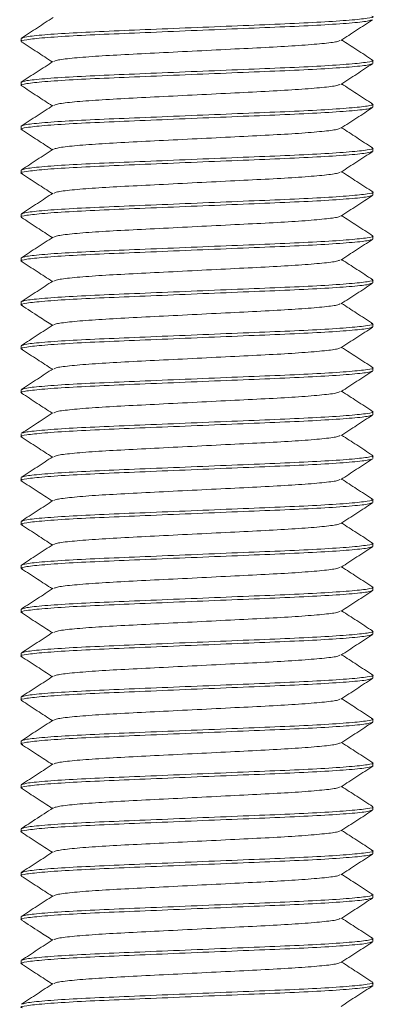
# Model space of a CAD drawing. Header units: millimetres. Extents: x 6 to 218, y 6 to 184.
# Tile 4 of 10: x 119.29 to 125.33, y 79.81 to 96.63. Entities that reach past the tile are written whole.
import ezdxf

# ---------------------------------------------------------------- set-up
doc = ezdxf.new("R2010")
doc.units = ezdxf.units.MM

msp = doc.modelspace()

# ---------------------------------------------------------------- linework, layer by layer
at = {"color": 7, "linetype": 'Continuous', "lineweight": 15}
for p, q in [((119.311, 96.31), (119.311, 96.26)), ((125.311, 95.885), (125.311, 95.935)), ((119.311, 95.56), (119.311, 95.51)), ((125.311, 95.135), (125.311, 95.185)), ((119.311, 94.81), (119.311, 94.76)), ((125.311, 94.385), (125.311, 94.435)), ((119.311, 94.06), (119.311, 94.01)), ((125.311, 93.635), (125.311, 93.685)), ((119.311, 93.31), (119.311, 93.26)), ((125.311, 92.885), (125.311, 92.935)), ((119.311, 92.56), (119.311, 92.51)), ((125.311, 92.135), (125.311, 92.185)), ((119.311, 91.81), (119.311, 91.76)), ((125.311, 91.385), (125.311, 91.435)), ((119.311, 91.06), (119.311, 91.01)), ((125.311, 90.635), (125.311, 90.685)), ((119.311, 90.31), (119.311, 90.26)), ((125.311, 89.885), (125.311, 89.935)), ((119.311, 89.56), (119.311, 89.51)), ((125.311, 89.135), (125.311, 89.185)), ((119.311, 88.81), (119.311, 88.76)), ((125.311, 88.385), (125.311, 88.435)), ((119.311, 88.06), (119.311, 88.01)), ((125.311, 87.635), (125.311, 87.685)), ((119.311, 87.31), (119.311, 87.26)), ((125.311, 86.885), (125.311, 86.935)), ((119.311, 86.56), (119.311, 86.51)), ((125.311, 86.135), (125.311, 86.185)), ((119.311, 85.81), (119.311, 85.76)), ((125.311, 85.385), (125.311, 85.435)), ((119.311, 85.06), (119.311, 85.01)), ((125.311, 84.635), (125.311, 84.685)), ((119.311, 84.31), (119.311, 84.26)), ((125.311, 83.885), (125.311, 83.935)), ((119.311, 83.56), (119.311, 83.51)), ((125.311, 83.135), (125.311, 83.185)), ((119.311, 82.81), (119.311, 82.76)), ((125.311, 82.385), (125.311, 82.435)), ((119.311, 82.06), (119.311, 82.01)), ((125.311, 81.635), (125.311, 81.685)), ((119.311, 81.31), (119.311, 81.26)), ((125.311, 80.885), (125.311, 80.935)), ((119.311, 80.56), (119.311, 80.51)), ((125.311, 80.135), (125.311, 80.185))]:
    msp.add_line(p, q, dxfattribs=at)
for points, knots in [([(125.283, 96.627), (125.268, 96.62), (125.23, 96.603), (124.935, 96.573), (124.454, 96.54), (123.827, 96.51), (123.101, 96.481), (122.311, 96.448), (121.521, 96.415), (120.794, 96.385), (120.169, 96.356), (119.679, 96.323), (119.39, 96.29), (119.278, 96.268), (119.322, 96.257), (119.328, 96.255)], [0, 0, 0, 0, 0.059279, 0.144788, 0.230297, 0.312883, 0.395469, 0.480977, 0.566486, 0.649072, 0.731658, 0.817167, 0.902675, 0.985261, 1, 1, 1, 1]), ([(125.293, 96.69), (125.3, 96.689), (125.344, 96.677), (125.231, 96.656), (124.943, 96.623), (124.452, 96.59), (123.828, 96.56), (123.101, 96.531), (122.311, 96.498), (121.521, 96.465), (120.794, 96.435), (120.168, 96.406), (119.684, 96.373), (119.369, 96.34), (119.33, 96.32), (119.311, 96.31)], [0, 0, 0, 0, 0.014277, 0.094992, 0.178564, 0.262136, 0.342851, 0.423567, 0.507139, 0.590711, 0.671426, 0.752141, 0.835713, 0.919285, 1, 1, 1, 1]), ([(119.858, 96.67), (119.768, 96.611), (119.588, 96.494), (119.409, 96.377), (119.319, 96.318)], [0, 0, 0, 0, 0.499936, 1, 1, 1, 1]), ([(124.764, 96.276), (124.853, 96.334), (125.033, 96.452), (125.213, 96.569), (125.303, 96.627)], [0, 0, 0, 0, 0.499937, 1, 1, 1, 1]), ([(119.314, 96.255), (119.404, 96.197), (119.58, 96.082), (119.757, 95.967), (119.843, 95.91)], [0, 0, 0, 0, 0.509523, 1, 1, 1, 1]), ([(124.746, 96.276), (124.734, 96.269), (124.703, 96.252), (124.464, 96.223), (124.07, 96.19), (123.555, 96.16), (122.959, 96.131), (122.311, 96.098), (121.662, 96.065), (121.067, 96.035), (120.552, 96.006), (120.157, 95.973), (119.912, 95.942), (119.881, 95.925), (119.868, 95.917)], [0, 0, 0, 0, 0.0579292, 0.1467835, 0.2356379, 0.3214502, 0.4072625, 0.4961168, 0.5849712, 0.6707835, 0.7565958, 0.8454501, 0.9343045, 1, 1, 1, 1]), ([(125.306, 95.942), (125.216, 96), (125.04, 96.115), (124.864, 96.229), (124.778, 96.285)], [0, 0, 0, 0, 0.511212, 1, 1, 1, 1]), ([(125.288, 95.878), (125.272, 95.871), (125.234, 95.853), (124.936, 95.823), (124.454, 95.79), (123.827, 95.76), (123.101, 95.731), (122.311, 95.698), (121.521, 95.665), (120.794, 95.635), (120.169, 95.606), (119.679, 95.573), (119.389, 95.54), (119.278, 95.518), (119.323, 95.506), (119.331, 95.504)], [0, 0, 0, 0, 0.06283, 0.147795, 0.23276, 0.31482, 0.396881, 0.481846, 0.56681, 0.648871, 0.730931, 0.815896, 0.900861, 0.982921, 1, 1, 1, 1]), ([(125.289, 95.942), (125.297, 95.94), (125.344, 95.928), (125.232, 95.906), (124.943, 95.873), (124.452, 95.84), (123.828, 95.81), (123.101, 95.781), (122.311, 95.748), (121.521, 95.715), (120.794, 95.685), (120.168, 95.656), (119.684, 95.623), (119.369, 95.59), (119.33, 95.57), (119.311, 95.56)], [0, 0, 0, 0, 0.018062, 0.098467, 0.181718, 0.264969, 0.345374, 0.42578, 0.509031, 0.592282, 0.672687, 0.753092, 0.836344, 0.919595, 1, 1, 1, 1]), ([(119.854, 95.917), (119.764, 95.858), (119.584, 95.741), (119.404, 95.624), (119.314, 95.566)], [0, 0, 0, 0, 0.499936, 1, 1, 1, 1]), ([(124.764, 95.526), (124.854, 95.585), (125.035, 95.703), (125.215, 95.82), (125.305, 95.879)], [0, 0, 0, 0, 0.499805, 1, 1, 1, 1]), ([(124.747, 95.526), (124.735, 95.519), (124.704, 95.503), (124.464, 95.473), (124.07, 95.44), (123.555, 95.41), (122.959, 95.381), (122.311, 95.348), (121.662, 95.315), (121.067, 95.285), (120.552, 95.256), (120.157, 95.223), (119.912, 95.192), (119.881, 95.175), (119.868, 95.167)], [0, 0, 0, 0, 0.058971, 0.147738, 0.236505, 0.322233, 0.40796, 0.496727, 0.585494, 0.671222, 0.75695, 0.845717, 0.934484, 1, 1, 1, 1]), ([(125.303, 95.193), (125.213, 95.252), (125.038, 95.366), (124.863, 95.48), (124.778, 95.535)], [0, 0, 0, 0, 0.513834, 1, 1, 1, 1]), ([(119.315, 95.504), (119.405, 95.446), (119.581, 95.331), (119.757, 95.216), (119.843, 95.16)], [0, 0, 0, 0, 0.510404, 1, 1, 1, 1]), ([(125.283, 95.194), (125.294, 95.191), (125.344, 95.178), (125.233, 95.156), (124.942, 95.123), (124.452, 95.09), (123.828, 95.06), (123.101, 95.031), (122.311, 94.998), (121.521, 94.965), (120.794, 94.935), (120.167, 94.906), (119.686, 94.873), (119.384, 94.842), (119.346, 94.824), (119.329, 94.816)], [0, 0, 0, 0, 0.022756, 0.10402, 0.188161, 0.272301, 0.353566, 0.43483, 0.518971, 0.603111, 0.684376, 0.76564, 0.849781, 0.933921, 1, 1, 1, 1]), ([(125.289, 95.129), (125.272, 95.121), (125.235, 95.103), (124.936, 95.073), (124.454, 95.04), (123.827, 95.01), (123.101, 94.981), (122.311, 94.948), (121.521, 94.915), (120.794, 94.885), (120.169, 94.856), (119.679, 94.823), (119.388, 94.79), (119.277, 94.767), (119.328, 94.755), (119.339, 94.752)], [0, 0, 0, 0, 0.063171, 0.147519, 0.231867, 0.313332, 0.394797, 0.479145, 0.563493, 0.644958, 0.726423, 0.810771, 0.895119, 0.976584, 1, 1, 1, 1]), ([(119.854, 95.167), (119.764, 95.108), (119.584, 94.991), (119.404, 94.874), (119.314, 94.815)], [0, 0, 0, 0, 0.4999175, 1, 1, 1, 1]), ([(124.767, 94.778), (124.856, 94.836), (125.036, 94.953), (125.216, 95.07), (125.306, 95.129)], [0, 0, 0, 0, 0.499949, 1, 1, 1, 1]), ([(119.319, 94.752), (119.409, 94.694), (119.584, 94.58), (119.758, 94.466), (119.843, 94.41)], [0, 0, 0, 0, 0.514117, 1, 1, 1, 1]), ([(124.751, 94.777), (124.738, 94.77), (124.707, 94.753), (124.464, 94.723), (124.07, 94.69), (123.555, 94.66), (122.959, 94.631), (122.311, 94.598), (121.662, 94.565), (121.067, 94.535), (120.552, 94.506), (120.157, 94.473), (119.914, 94.442), (119.884, 94.425), (119.871, 94.418)], [0, 0, 0, 0, 0.0631552, 0.1517795, 0.2404037, 0.3259937, 0.4115838, 0.500208, 0.5888323, 0.6744223, 0.7600124, 0.8486366, 0.9372608, 1, 1, 1, 1]), ([(125.304, 94.443), (125.214, 94.501), (125.039, 94.615), (124.864, 94.73), (124.778, 94.785)], [0, 0, 0, 0, 0.512734, 1, 1, 1, 1]), ([(125.293, 94.38), (125.276, 94.372), (125.238, 94.354), (124.936, 94.323), (124.454, 94.29), (123.827, 94.26), (123.101, 94.231), (122.311, 94.198), (121.521, 94.165), (120.794, 94.135), (120.169, 94.106), (119.679, 94.073), (119.389, 94.04), (119.277, 94.018), (119.325, 94.006), (119.334, 94.003)], [0, 0, 0, 0, 0.067162, 0.151568, 0.235974, 0.317495, 0.399015, 0.483421, 0.567827, 0.649348, 0.730869, 0.815275, 0.899681, 0.981202, 1, 1, 1, 1]), ([(119.855, 94.418), (119.765, 94.359), (119.585, 94.242), (119.406, 94.125), (119.316, 94.066)], [0, 0, 0, 0, 0.499932, 1, 1, 1, 1]), ([(125.285, 94.443), (125.295, 94.44), (125.344, 94.428), (125.233, 94.406), (124.942, 94.373), (124.452, 94.34), (123.828, 94.31), (123.101, 94.281), (122.311, 94.248), (121.521, 94.215), (120.794, 94.185), (120.167, 94.156), (119.686, 94.123), (119.387, 94.092), (119.349, 94.074), (119.333, 94.067)], [0, 0, 0, 0, 0.021371, 0.102995, 0.187509, 0.272022, 0.353647, 0.435271, 0.519784, 0.604298, 0.685922, 0.767547, 0.85206, 0.936573, 1, 1, 1, 1]), ([(124.768, 94.029), (124.858, 94.087), (125.038, 94.205), (125.218, 94.322), (125.308, 94.38)], [0, 0, 0, 0, 0.499923, 1, 1, 1, 1]), ([(124.754, 94.029), (124.741, 94.021), (124.71, 94.003), (124.465, 93.973), (124.069, 93.94), (123.555, 93.91), (122.959, 93.881), (122.311, 93.848), (121.662, 93.815), (121.067, 93.785), (120.552, 93.756), (120.158, 93.723), (119.919, 93.693), (119.888, 93.677), (119.876, 93.67)], [0, 0, 0, 0, 0.066652, 0.155495, 0.244338, 0.330139, 0.415941, 0.504784, 0.593626, 0.679428, 0.765229, 0.854072, 0.942915, 1, 1, 1, 1]), ([(125.308, 93.69), (125.218, 93.749), (125.041, 93.864), (124.865, 93.979), (124.778, 94.035)], [0, 0, 0, 0, 0.509344, 1, 1, 1, 1]), ([(119.316, 94.004), (119.406, 93.945), (119.582, 93.831), (119.758, 93.716), (119.843, 93.66)], [0, 0, 0, 0, 0.511402, 1, 1, 1, 1]), ([(125.293, 93.69), (125.3, 93.689), (125.344, 93.677), (125.231, 93.656), (124.943, 93.623), (124.452, 93.59), (123.828, 93.56), (123.101, 93.531), (122.311, 93.498), (121.521, 93.465), (120.794, 93.435), (120.168, 93.406), (119.684, 93.373), (119.369, 93.34), (119.33, 93.32), (119.311, 93.31)], [0, 0, 0, 0, 0.014335, 0.095046, 0.178613, 0.26218, 0.34289, 0.423601, 0.507168, 0.590735, 0.671445, 0.752156, 0.835723, 0.91929, 1, 1, 1, 1]), ([(125.289, 93.629), (125.272, 93.621), (125.235, 93.603), (124.936, 93.573), (124.454, 93.54), (123.827, 93.51), (123.101, 93.481), (122.311, 93.448), (121.521, 93.415), (120.794, 93.385), (120.169, 93.356), (119.679, 93.323), (119.389, 93.29), (119.278, 93.268), (119.323, 93.256), (119.331, 93.254)], [0, 0, 0, 0, 0.063624, 0.1485388, 0.2334535, 0.3154656, 0.3974777, 0.4823924, 0.5673072, 0.6493192, 0.7313313, 0.8162461, 0.9011608, 0.9831729, 1, 1, 1, 1]), ([(119.858, 93.67), (119.768, 93.611), (119.589, 93.494), (119.409, 93.377), (119.319, 93.318)], [0, 0, 0, 0, 0.49993, 1, 1, 1, 1]), ([(124.767, 93.278), (124.856, 93.336), (125.036, 93.453), (125.216, 93.57), (125.306, 93.629)], [0, 0, 0, 0, 0.4999448, 1, 1, 1, 1]), ([(119.315, 93.254), (119.405, 93.196), (119.581, 93.081), (119.757, 92.966), (119.843, 92.91)], [0, 0, 0, 0, 0.510688, 1, 1, 1, 1]), ([(124.751, 93.277), (124.738, 93.27), (124.707, 93.253), (124.464, 93.223), (124.07, 93.19), (123.555, 93.16), (122.959, 93.131), (122.311, 93.098), (121.662, 93.065), (121.067, 93.035), (120.552, 93.006), (120.157, 92.973), (119.914, 92.942), (119.883, 92.925), (119.871, 92.918)], [0, 0, 0, 0, 0.06302, 0.151637, 0.240253, 0.325836, 0.411418, 0.500035, 0.588651, 0.674234, 0.759817, 0.848433, 0.93705, 1, 1, 1, 1]), ([(125.307, 92.941), (125.217, 92.999), (125.041, 93.114), (124.864, 93.229), (124.778, 93.285)], [0, 0, 0, 0, 0.510589, 1, 1, 1, 1]), ([(125.282, 92.877), (125.267, 92.87), (125.229, 92.853), (124.935, 92.823), (124.454, 92.79), (123.827, 92.76), (123.101, 92.731), (122.311, 92.698), (121.521, 92.665), (120.794, 92.635), (120.169, 92.606), (119.679, 92.573), (119.39, 92.54), (119.278, 92.518), (119.322, 92.507), (119.328, 92.505)], [0, 0, 0, 0, 0.058746, 0.14432, 0.229893, 0.312542, 0.39519, 0.480763, 0.566337, 0.648985, 0.731634, 0.817207, 0.902781, 0.985429, 1, 1, 1, 1]), ([(125.291, 92.941), (125.298, 92.939), (125.344, 92.927), (125.232, 92.906), (124.943, 92.873), (124.452, 92.84), (123.828, 92.81), (123.101, 92.781), (122.311, 92.748), (121.521, 92.715), (120.794, 92.685), (120.168, 92.656), (119.684, 92.623), (119.369, 92.59), (119.33, 92.57), (119.311, 92.56)], [0, 0, 0, 0, 0.016326, 0.096873, 0.180271, 0.26367, 0.344217, 0.424765, 0.508163, 0.591561, 0.672109, 0.752656, 0.836054, 0.919453, 1, 1, 1, 1]), ([(119.855, 92.918), (119.765, 92.859), (119.585, 92.742), (119.406, 92.625), (119.316, 92.567)], [0, 0, 0, 0, 0.4999451, 1, 1, 1, 1]), ([(124.763, 92.526), (124.853, 92.584), (125.033, 92.701), (125.213, 92.818), (125.303, 92.877)], [0, 0, 0, 0, 0.499931, 1, 1, 1, 1]), ([(119.314, 92.505), (119.404, 92.447), (119.58, 92.332), (119.757, 92.217), (119.843, 92.16)], [0, 0, 0, 0, 0.509329, 1, 1, 1, 1]), ([(124.745, 92.525), (124.733, 92.519), (124.703, 92.502), (124.464, 92.473), (124.07, 92.44), (123.555, 92.41), (122.959, 92.381), (122.311, 92.348), (121.662, 92.315), (121.067, 92.285), (120.552, 92.256), (120.157, 92.223), (119.912, 92.192), (119.881, 92.174), (119.867, 92.167)], [0, 0, 0, 0, 0.057137, 0.145978, 0.23482, 0.32062, 0.40642, 0.495262, 0.584104, 0.669904, 0.755704, 0.844545, 0.933387, 1, 1, 1, 1]), ([(125.306, 92.192), (125.216, 92.25), (125.04, 92.365), (124.864, 92.479), (124.778, 92.535)], [0, 0, 0, 0, 0.511437, 1, 1, 1, 1]), ([(125.288, 92.192), (125.297, 92.19), (125.344, 92.178), (125.232, 92.156), (124.943, 92.123), (124.452, 92.09), (123.828, 92.06), (123.101, 92.031), (122.311, 91.998), (121.521, 91.965), (120.794, 91.935), (120.168, 91.906), (119.684, 91.873), (119.369, 91.84), (119.33, 91.82), (119.311, 91.81)], [0, 0, 0, 0, 0.0185877, 0.0989499, 0.1821564, 0.2653629, 0.3457251, 0.4260873, 0.5092938, 0.5925003, 0.6728626, 0.7532248, 0.8364313, 0.9196378, 1, 1, 1, 1]), ([(119.853, 92.167), (119.763, 92.108), (119.584, 91.991), (119.404, 91.874), (119.314, 91.815)], [0, 0, 0, 0, 0.499922, 1, 1, 1, 1]), ([(125.288, 92.129), (125.272, 92.121), (125.234, 92.103), (124.936, 92.073), (124.454, 92.04), (123.827, 92.01), (123.101, 91.981), (122.311, 91.948), (121.521, 91.915), (120.794, 91.885), (120.169, 91.856), (119.679, 91.823), (119.389, 91.79), (119.277, 91.768), (119.325, 91.755), (119.335, 91.753)], [0, 0, 0, 0, 0.063277, 0.147943, 0.232608, 0.31438, 0.396151, 0.480816, 0.565482, 0.647253, 0.729025, 0.81369, 0.898356, 0.980127, 1, 1, 1, 1]), ([(124.766, 91.777), (124.856, 91.836), (125.036, 91.953), (125.216, 92.07), (125.306, 92.129)], [0, 0, 0, 0, 0.499932, 1, 1, 1, 1]), ([(119.317, 91.753), (119.418, 91.688), (119.593, 91.573), (119.769, 91.459), (119.843, 91.41)], [0, 0, 0, 0, 0.575724, 1, 1, 1, 1]), ([(124.75, 91.777), (124.738, 91.77), (124.707, 91.753), (124.464, 91.723), (124.07, 91.69), (123.555, 91.66), (122.959, 91.631), (122.311, 91.598), (121.662, 91.565), (121.067, 91.535), (120.552, 91.506), (120.157, 91.473), (119.915, 91.442), (119.884, 91.425), (119.871, 91.418)], [0, 0, 0, 0, 0.0625001, 0.1512109, 0.2399216, 0.3255953, 0.4112689, 0.4999796, 0.5886904, 0.674364, 0.7600377, 0.8487484, 0.9374592, 1, 1, 1, 1]), ([(125.303, 91.443), (125.213, 91.502), (125.038, 91.616), (124.863, 91.73), (124.778, 91.785)], [0, 0, 0, 0, 0.513973, 1, 1, 1, 1]), ([(125.311, 91.385), (125.291, 91.376), (125.252, 91.356), (124.937, 91.323), (124.454, 91.29), (123.827, 91.26), (123.101, 91.231), (122.311, 91.198), (121.521, 91.165), (120.794, 91.135), (120.169, 91.106), (119.679, 91.073), (119.388, 91.04), (119.277, 91.017), (119.328, 91.005), (119.339, 91.002)], [0, 0, 0, 0, 0.079999, 0.16283, 0.245661, 0.325661, 0.40566, 0.488491, 0.571322, 0.651321, 0.73132, 0.814151, 0.896982, 0.976982, 1, 1, 1, 1]), ([(125.283, 91.444), (125.294, 91.441), (125.344, 91.428), (125.233, 91.406), (124.942, 91.373), (124.452, 91.34), (123.828, 91.31), (123.101, 91.281), (122.311, 91.248), (121.521, 91.215), (120.794, 91.185), (120.168, 91.156), (119.684, 91.123), (119.369, 91.09), (119.33, 91.07), (119.311, 91.06)], [0, 0, 0, 0, 0.022818, 0.102833, 0.185681, 0.268529, 0.348545, 0.428561, 0.511409, 0.594257, 0.674273, 0.754288, 0.837136, 0.919984, 1, 1, 1, 1]), ([(119.855, 91.418), (119.765, 91.359), (119.585, 91.242), (119.406, 91.125), (119.316, 91.067)], [0, 0, 0, 0, 0.499929, 1, 1, 1, 1]), ([(124.767, 91.028), (124.857, 91.087), (125.037, 91.204), (125.217, 91.321), (125.307, 91.38)], [0, 0, 0, 0, 0.4999168, 1, 1, 1, 1]), ([(119.319, 91.002), (119.409, 90.944), (119.584, 90.83), (119.759, 90.716), (119.844, 90.66)], [0, 0, 0, 0, 0.514109, 1, 1, 1, 1]), ([(124.752, 91.028), (124.739, 91.021), (124.708, 91.003), (124.464, 90.973), (124.07, 90.94), (123.555, 90.91), (122.959, 90.881), (122.311, 90.848), (121.662, 90.815), (121.067, 90.785), (120.552, 90.756), (120.158, 90.723), (119.918, 90.693), (119.887, 90.676), (119.875, 90.67)], [0, 0, 0, 0, 0.064741, 0.153684, 0.242628, 0.328526, 0.414425, 0.503368, 0.592312, 0.67821, 0.764109, 0.853052, 0.941996, 1, 1, 1, 1]), ([(125.307, 90.691), (125.217, 90.749), (125.041, 90.864), (124.865, 90.979), (124.778, 91.035)], [0, 0, 0, 0, 0.509947, 1, 1, 1, 1]), ([(125.292, 90.691), (125.299, 90.689), (125.344, 90.677), (125.232, 90.656), (124.943, 90.623), (124.452, 90.59), (123.828, 90.56), (123.101, 90.531), (122.311, 90.498), (121.521, 90.465), (120.794, 90.435), (120.168, 90.406), (119.684, 90.373), (119.369, 90.34), (119.33, 90.32), (119.311, 90.31)], [0, 0, 0, 0, 0.015696, 0.096295, 0.179746, 0.263198, 0.343797, 0.424396, 0.507848, 0.5913, 0.671899, 0.752498, 0.835949, 0.919401, 1, 1, 1, 1]), ([(119.858, 90.67), (119.768, 90.611), (119.588, 90.494), (119.408, 90.377), (119.318, 90.318)], [0, 0, 0, 0, 0.499925, 1, 1, 1, 1]), ([(125.293, 90.63), (125.276, 90.622), (125.238, 90.604), (124.936, 90.573), (124.454, 90.54), (123.827, 90.51), (123.101, 90.481), (122.311, 90.448), (121.521, 90.415), (120.794, 90.385), (120.169, 90.356), (119.679, 90.323), (119.389, 90.29), (119.277, 90.268), (119.324, 90.256), (119.333, 90.254)], [0, 0, 0, 0, 0.066967, 0.151446, 0.235926, 0.317517, 0.399109, 0.483588, 0.568067, 0.649659, 0.731251, 0.81573, 0.900209, 0.981801, 1, 1, 1, 1]), ([(124.768, 90.279), (124.858, 90.337), (125.038, 90.455), (125.218, 90.572), (125.308, 90.63)], [0, 0, 0, 0, 0.49993, 1, 1, 1, 1]), ([(119.316, 90.254), (119.406, 90.195), (119.581, 90.081), (119.757, 89.966), (119.843, 89.91)], [0, 0, 0, 0, 0.511164, 1, 1, 1, 1]), ([(124.754, 90.279), (124.741, 90.271), (124.71, 90.253), (124.465, 90.223), (124.069, 90.19), (123.555, 90.16), (122.959, 90.131), (122.311, 90.098), (121.662, 90.065), (121.067, 90.035), (120.552, 90.006), (120.157, 89.973), (119.917, 89.943), (119.886, 89.926), (119.874, 89.919)], [0, 0, 0, 0, 0.0664137, 0.1550461, 0.2436785, 0.3292765, 0.4148744, 0.5035068, 0.5921392, 0.6777372, 0.7633351, 0.8519675, 0.9405999, 1, 1, 1, 1]), ([(125.307, 89.94), (125.217, 89.999), (125.041, 90.114), (124.865, 90.229), (124.778, 90.285)], [0, 0, 0, 0, 0.509793, 1, 1, 1, 1]), ([(125.285, 89.878), (125.269, 89.87), (125.232, 89.853), (124.935, 89.823), (124.454, 89.79), (123.827, 89.76), (123.101, 89.731), (122.311, 89.698), (121.521, 89.665), (120.794, 89.635), (120.169, 89.606), (119.679, 89.573), (119.39, 89.54), (119.278, 89.518), (119.322, 89.506), (119.329, 89.505)], [0, 0, 0, 0, 0.060979, 0.146249, 0.231519, 0.313874, 0.396229, 0.4815, 0.56677, 0.649125, 0.73148, 0.816751, 0.902021, 0.984376, 1, 1, 1, 1]), ([(119.857, 89.919), (119.767, 89.86), (119.587, 89.743), (119.408, 89.626), (119.318, 89.568)], [0, 0, 0, 0, 0.499942, 1, 1, 1, 1]), ([(125.292, 89.941), (125.299, 89.939), (125.344, 89.927), (125.232, 89.906), (124.943, 89.873), (124.452, 89.84), (123.828, 89.81), (123.101, 89.781), (122.311, 89.748), (121.521, 89.715), (120.794, 89.685), (120.167, 89.656), (119.686, 89.623), (119.39, 89.592), (119.353, 89.575), (119.337, 89.568)], [0, 0, 0, 0, 0.015262, 0.097689, 0.183033, 0.268377, 0.350803, 0.43323, 0.518574, 0.603918, 0.686344, 0.768771, 0.854115, 0.939459, 1, 1, 1, 1]), ([(124.765, 89.527), (124.855, 89.585), (125.034, 89.702), (125.214, 89.819), (125.304, 89.878)], [0, 0, 0, 0, 0.4999437, 1, 1, 1, 1]), ([(119.314, 89.505), (119.404, 89.446), (119.581, 89.331), (119.757, 89.217), (119.843, 89.16)], [0, 0, 0, 0, 0.509981, 1, 1, 1, 1]), ([(124.748, 89.526), (124.736, 89.52), (124.705, 89.503), (124.464, 89.473), (124.07, 89.44), (123.555, 89.41), (122.959, 89.381), (122.311, 89.348), (121.662, 89.315), (121.067, 89.285), (120.552, 89.256), (120.157, 89.223), (119.912, 89.192), (119.881, 89.174), (119.867, 89.167)], [0, 0, 0, 0, 0.0599189, 0.148498, 0.2370771, 0.3226237, 0.4081702, 0.4967493, 0.5853285, 0.670875, 0.7564215, 0.8450007, 0.9335798, 1, 1, 1, 1]), ([(125.306, 89.191), (125.216, 89.25), (125.04, 89.365), (124.864, 89.479), (124.778, 89.535)], [0, 0, 0, 0, 0.511201, 1, 1, 1, 1]), ([(119.853, 89.167), (119.763, 89.108), (119.584, 88.991), (119.404, 88.874), (119.314, 88.815)], [0, 0, 0, 0, 0.499929, 1, 1, 1, 1]), ([(125.289, 89.192), (125.297, 89.19), (125.344, 89.178), (125.232, 89.156), (124.943, 89.123), (124.452, 89.09), (123.828, 89.06), (123.101, 89.031), (122.311, 88.998), (121.521, 88.965), (120.794, 88.935), (120.167, 88.906), (119.686, 88.873), (119.383, 88.841), (119.345, 88.823), (119.328, 88.816)], [0, 0, 0, 0, 0.0182257, 0.0998113, 0.1842845, 0.2687577, 0.3503433, 0.4319289, 0.5164021, 0.6008753, 0.682461, 0.7640466, 0.8485198, 0.932993, 1, 1, 1, 1]), ([(125.283, 89.127), (125.267, 89.12), (125.23, 89.103), (124.935, 89.073), (124.454, 89.04), (123.827, 89.01), (123.101, 88.981), (122.311, 88.948), (121.521, 88.915), (120.794, 88.885), (120.169, 88.856), (119.679, 88.823), (119.39, 88.79), (119.278, 88.768), (119.322, 88.757), (119.329, 88.755)], [0, 0, 0, 0, 0.059162, 0.144631, 0.2301, 0.312647, 0.395194, 0.480663, 0.566132, 0.648679, 0.731227, 0.816695, 0.902164, 0.984712, 1, 1, 1, 1]), ([(124.763, 88.776), (124.853, 88.834), (125.033, 88.952), (125.213, 89.069), (125.303, 89.127)], [0, 0, 0, 0, 0.499926, 1, 1, 1, 1]), ([(119.314, 88.755), (119.404, 88.696), (119.58, 88.582), (119.757, 88.467), (119.843, 88.41)], [0, 0, 0, 0, 0.509638, 1, 1, 1, 1]), ([(124.746, 88.775), (124.734, 88.769), (124.703, 88.752), (124.464, 88.723), (124.07, 88.69), (123.555, 88.66), (122.959, 88.631), (122.311, 88.598), (121.662, 88.565), (121.067, 88.535), (120.552, 88.506), (120.157, 88.473), (119.913, 88.442), (119.882, 88.425), (119.869, 88.418)], [0, 0, 0, 0, 0.057623, 0.146629, 0.235636, 0.321596, 0.407555, 0.496562, 0.585569, 0.671528, 0.757488, 0.846494, 0.935501, 1, 1, 1, 1]), ([(125.303, 88.443), (125.213, 88.502), (125.038, 88.616), (124.863, 88.73), (124.778, 88.785)], [0, 0, 0, 0, 0.514134, 1, 1, 1, 1]), ([(125.289, 88.379), (125.272, 88.371), (125.235, 88.353), (124.936, 88.323), (124.454, 88.29), (123.827, 88.26), (123.101, 88.231), (122.311, 88.198), (121.521, 88.165), (120.794, 88.135), (120.169, 88.106), (119.679, 88.073), (119.388, 88.04), (119.277, 88.017), (119.327, 88.005), (119.338, 88.002)], [0, 0, 0, 0, 0.063277, 0.147726, 0.232175, 0.313737, 0.3953, 0.479749, 0.564198, 0.645761, 0.727323, 0.811772, 0.896222, 0.977784, 1, 1, 1, 1]), ([(125.282, 88.444), (125.294, 88.441), (125.344, 88.428), (125.233, 88.406), (124.942, 88.373), (124.452, 88.34), (123.828, 88.31), (123.101, 88.281), (122.311, 88.248), (121.521, 88.215), (120.794, 88.185), (120.168, 88.156), (119.684, 88.123), (119.369, 88.09), (119.33, 88.07), (119.311, 88.06)], [0, 0, 0, 0, 0.023108, 0.1031, 0.185924, 0.268747, 0.348739, 0.428731, 0.511554, 0.594377, 0.674369, 0.754361, 0.837185, 0.920008, 1, 1, 1, 1]), ([(119.854, 88.417), (119.764, 88.359), (119.584, 88.242), (119.405, 88.124), (119.315, 88.066)], [0, 0, 0, 0, 0.499917, 1, 1, 1, 1]), ([(124.766, 88.028), (124.856, 88.086), (125.036, 88.203), (125.216, 88.32), (125.306, 88.379)], [0, 0, 0, 0, 0.49993, 1, 1, 1, 1]), ([(119.318, 88.003), (119.408, 87.944), (119.583, 87.83), (119.758, 87.716), (119.843, 87.66)], [0, 0, 0, 0, 0.5132779, 1, 1, 1, 1]), ([(124.751, 88.027), (124.738, 88.02), (124.707, 88.003), (124.464, 87.973), (124.07, 87.94), (123.555, 87.91), (122.959, 87.881), (122.311, 87.848), (121.662, 87.815), (121.067, 87.785), (120.552, 87.756), (120.157, 87.723), (119.915, 87.693), (119.884, 87.675), (119.871, 87.668)], [0, 0, 0, 0, 0.062648, 0.151384, 0.240121, 0.325819, 0.411518, 0.500254, 0.588991, 0.674689, 0.760388, 0.849124, 0.937861, 1, 1, 1, 1]), ([(125.306, 87.692), (125.216, 87.75), (125.04, 87.865), (124.864, 87.979), (124.778, 88.035)], [0, 0, 0, 0, 0.511282, 1, 1, 1, 1]), ([(125.311, 87.635), (125.291, 87.626), (125.252, 87.606), (124.937, 87.573), (124.454, 87.54), (123.827, 87.51), (123.101, 87.481), (122.311, 87.448), (121.521, 87.415), (120.794, 87.385), (120.169, 87.356), (119.679, 87.323), (119.388, 87.29), (119.277, 87.267), (119.327, 87.255), (119.338, 87.252)], [0, 0, 0, 0, 0.0800729, 0.1629798, 0.2458868, 0.3259597, 0.4060325, 0.4889395, 0.5718464, 0.6519193, 0.7319922, 0.8148991, 0.8978061, 0.977879, 1, 1, 1, 1]), ([(125.288, 87.692), (125.297, 87.69), (125.344, 87.678), (125.232, 87.656), (124.943, 87.623), (124.452, 87.59), (123.828, 87.56), (123.101, 87.531), (122.311, 87.498), (121.521, 87.465), (120.794, 87.435), (120.168, 87.406), (119.684, 87.373), (119.369, 87.34), (119.33, 87.32), (119.311, 87.31)], [0, 0, 0, 0, 0.018495, 0.098865, 0.182079, 0.265294, 0.345663, 0.426033, 0.509248, 0.592462, 0.672832, 0.753202, 0.836416, 0.91963, 1, 1, 1, 1]), ([(119.855, 87.668), (119.766, 87.61), (119.586, 87.492), (119.406, 87.375), (119.316, 87.317)], [0, 0, 0, 0, 0.499931, 1, 1, 1, 1]), ([(124.768, 87.279), (124.858, 87.337), (125.038, 87.454), (125.218, 87.572), (125.307, 87.63)], [0, 0, 0, 0, 0.499918, 1, 1, 1, 1]), ([(125.308, 86.94), (125.218, 86.999), (125.041, 87.114), (124.865, 87.229), (124.778, 87.285)], [0, 0, 0, 0, 0.509381, 1, 1, 1, 1]), ([(119.318, 87.252), (119.408, 87.194), (119.583, 87.08), (119.758, 86.966), (119.844, 86.91)], [0, 0, 0, 0, 0.513592, 1, 1, 1, 1]), ([(124.754, 87.278), (124.74, 87.271), (124.709, 87.253), (124.465, 87.223), (124.069, 87.19), (123.555, 87.16), (122.959, 87.131), (122.311, 87.098), (121.662, 87.065), (121.067, 87.035), (120.552, 87.006), (120.158, 86.973), (119.918, 86.943), (119.888, 86.927), (119.876, 86.92)], [0, 0, 0, 0, 0.065917, 0.154792, 0.243667, 0.329499, 0.415331, 0.504206, 0.593081, 0.678913, 0.764745, 0.85362, 0.942495, 1, 1, 1, 1]), ([(125.311, 86.885), (125.291, 86.876), (125.252, 86.856), (124.937, 86.823), (124.454, 86.79), (123.827, 86.76), (123.101, 86.731), (122.311, 86.698), (121.521, 86.665), (120.794, 86.635), (120.169, 86.606), (119.679, 86.573), (119.389, 86.54), (119.277, 86.518), (119.324, 86.506), (119.333, 86.504)], [0, 0, 0, 0, 0.080405, 0.163656, 0.246907, 0.327313, 0.407718, 0.490969, 0.57422, 0.654625, 0.735031, 0.818282, 0.901533, 0.981938, 1, 1, 1, 1]), ([(125.293, 86.94), (125.3, 86.939), (125.344, 86.927), (125.231, 86.906), (124.943, 86.873), (124.452, 86.84), (123.828, 86.81), (123.101, 86.781), (122.311, 86.748), (121.521, 86.715), (120.794, 86.685), (120.168, 86.656), (119.684, 86.623), (119.369, 86.59), (119.33, 86.57), (119.311, 86.56)], [0, 0, 0, 0, 0.0141889, 0.0949113, 0.1784907, 0.2620702, 0.3427926, 0.423515, 0.5070944, 0.5906739, 0.6713963, 0.7521187, 0.8356981, 0.9192776, 1, 1, 1, 1]), ([(119.858, 86.92), (119.768, 86.861), (119.589, 86.744), (119.409, 86.627), (119.319, 86.568)], [0, 0, 0, 0, 0.499935, 1, 1, 1, 1]), ([(124.768, 86.528), (124.858, 86.587), (125.037, 86.704), (125.217, 86.821), (125.307, 86.88)], [0, 0, 0, 0, 0.499937, 1, 1, 1, 1]), ([(119.316, 86.504), (119.406, 86.445), (119.582, 86.331), (119.757, 86.216), (119.843, 86.16)], [0, 0, 0, 0, 0.511293, 1, 1, 1, 1]), ([(124.753, 86.528), (124.74, 86.521), (124.709, 86.503), (124.464, 86.473), (124.069, 86.44), (123.555, 86.41), (122.959, 86.381), (122.311, 86.348), (121.662, 86.315), (121.067, 86.285), (120.552, 86.256), (120.157, 86.223), (119.913, 86.192), (119.882, 86.175), (119.869, 86.167)], [0, 0, 0, 0, 0.065041, 0.153267, 0.241492, 0.326697, 0.411902, 0.500128, 0.588354, 0.673559, 0.758764, 0.846989, 0.935215, 1, 1, 1, 1]), ([(125.306, 86.192), (125.216, 86.25), (125.04, 86.365), (124.864, 86.479), (124.778, 86.535)], [0, 0, 0, 0, 0.511109, 1, 1, 1, 1]), ([(125.311, 86.135), (125.291, 86.126), (125.252, 86.106), (124.937, 86.073), (124.454, 86.04), (123.827, 86.01), (123.101, 85.981), (122.311, 85.948), (121.521, 85.915), (120.794, 85.885), (120.169, 85.856), (119.679, 85.823), (119.39, 85.79), (119.278, 85.768), (119.322, 85.757), (119.328, 85.755)], [0, 0, 0, 0, 0.080703, 0.164262, 0.247821, 0.328523, 0.409226, 0.492785, 0.576344, 0.657047, 0.73775, 0.821309, 0.904868, 0.98557, 1, 1, 1, 1]), ([(119.854, 86.167), (119.764, 86.109), (119.584, 85.991), (119.404, 85.874), (119.315, 85.816)], [0, 0, 0, 0, 0.499938, 1, 1, 1, 1]), ([(125.289, 86.192), (125.297, 86.19), (125.344, 86.178), (125.232, 86.156), (124.943, 86.123), (124.452, 86.09), (123.828, 86.06), (123.101, 86.031), (122.311, 85.998), (121.521, 85.965), (120.794, 85.935), (120.167, 85.906), (119.686, 85.873), (119.385, 85.842), (119.347, 85.824), (119.33, 85.816)], [0, 0, 0, 0, 0.018357, 0.100062, 0.184658, 0.269255, 0.350959, 0.432664, 0.517261, 0.601857, 0.683562, 0.765266, 0.849863, 0.934459, 1, 1, 1, 1]), ([(124.764, 85.776), (124.854, 85.834), (125.033, 85.952), (125.213, 86.069), (125.303, 86.127)], [0, 0, 0, 0, 0.499937, 1, 1, 1, 1]), ([(124.746, 85.776), (124.734, 85.769), (124.703, 85.752), (124.464, 85.723), (124.07, 85.69), (123.555, 85.66), (122.959, 85.631), (122.311, 85.598), (121.662, 85.565), (121.067, 85.535), (120.552, 85.506), (120.157, 85.473), (119.912, 85.442), (119.881, 85.425), (119.868, 85.417)], [0, 0, 0, 0, 0.057982, 0.1468135, 0.235645, 0.3214352, 0.4072254, 0.4960568, 0.5848883, 0.6706785, 0.7564687, 0.8453002, 0.9341317, 1, 1, 1, 1]), ([(125.305, 85.442), (125.215, 85.501), (125.039, 85.615), (124.864, 85.73), (124.778, 85.785)], [0, 0, 0, 0, 0.513708, 1, 1, 1, 1]), ([(119.314, 85.755), (119.404, 85.697), (119.58, 85.582), (119.757, 85.467), (119.843, 85.41)], [0, 0, 0, 0, 0.509534, 1, 1, 1, 1]), ([(125.287, 85.442), (125.297, 85.44), (125.344, 85.428), (125.233, 85.406), (124.943, 85.373), (124.452, 85.34), (123.828, 85.31), (123.101, 85.281), (122.311, 85.248), (121.521, 85.215), (120.794, 85.185), (120.167, 85.156), (119.686, 85.123), (119.384, 85.092), (119.346, 85.074), (119.329, 85.066)], [0, 0, 0, 0, 0.019204, 0.100742, 0.185165, 0.269588, 0.351125, 0.432662, 0.517085, 0.601509, 0.683046, 0.764583, 0.849006, 0.933429, 1, 1, 1, 1]), ([(125.288, 85.378), (125.272, 85.371), (125.234, 85.353), (124.936, 85.323), (124.454, 85.29), (123.827, 85.26), (123.101, 85.231), (122.311, 85.198), (121.521, 85.165), (120.794, 85.135), (120.169, 85.106), (119.679, 85.073), (119.389, 85.04), (119.278, 85.018), (119.323, 85.006), (119.331, 85.004)], [0, 0, 0, 0, 0.0628215, 0.1477971, 0.2327727, 0.3148436, 0.3969144, 0.48189, 0.5668656, 0.6489365, 0.7310073, 0.815983, 0.9009586, 0.9830294, 1, 1, 1, 1]), ([(119.854, 85.417), (119.764, 85.358), (119.584, 85.241), (119.404, 85.124), (119.314, 85.065)], [0, 0, 0, 0, 0.4999182, 1, 1, 1, 1]), ([(124.764, 85.026), (124.854, 85.085), (125.035, 85.203), (125.215, 85.32), (125.305, 85.379)], [0, 0, 0, 0, 0.499801, 1, 1, 1, 1]), ([(119.315, 85.004), (119.405, 84.946), (119.581, 84.831), (119.757, 84.716), (119.843, 84.66)], [0, 0, 0, 0, 0.510398, 1, 1, 1, 1]), ([(124.747, 85.026), (124.735, 85.019), (124.704, 85.003), (124.464, 84.973), (124.07, 84.94), (123.555, 84.91), (122.959, 84.881), (122.311, 84.848), (121.662, 84.815), (121.067, 84.785), (120.552, 84.756), (120.157, 84.723), (119.914, 84.692), (119.884, 84.675), (119.871, 84.668)], [0, 0, 0, 0, 0.059057, 0.148078, 0.2371, 0.323074, 0.409047, 0.498069, 0.58709, 0.673064, 0.759038, 0.848059, 0.937081, 1, 1, 1, 1]), ([(125.304, 84.693), (125.214, 84.751), (125.039, 84.865), (124.863, 84.98), (124.778, 85.035)], [0, 0, 0, 0, 0.513027, 1, 1, 1, 1]), ([(125.311, 84.635), (125.291, 84.626), (125.252, 84.606), (124.937, 84.573), (124.454, 84.54), (123.827, 84.51), (123.101, 84.481), (122.311, 84.448), (121.521, 84.415), (120.794, 84.385), (120.169, 84.356), (119.679, 84.323), (119.388, 84.29), (119.277, 84.267), (119.328, 84.255), (119.339, 84.252)], [0, 0, 0, 0, 0.080004, 0.162839, 0.245674, 0.325677, 0.405681, 0.488516, 0.571351, 0.651354, 0.731358, 0.814193, 0.897028, 0.977032, 1, 1, 1, 1]), ([(125.284, 84.693), (125.295, 84.691), (125.344, 84.678), (125.233, 84.656), (124.942, 84.623), (124.452, 84.59), (123.828, 84.56), (123.101, 84.531), (122.311, 84.498), (121.521, 84.465), (120.794, 84.435), (120.168, 84.406), (119.684, 84.373), (119.369, 84.34), (119.33, 84.32), (119.311, 84.31)], [0, 0, 0, 0, 0.021548, 0.101668, 0.184623, 0.267579, 0.347699, 0.427818, 0.510774, 0.59373, 0.673849, 0.753969, 0.836925, 0.91988, 1, 1, 1, 1]), ([(119.855, 84.668), (119.765, 84.609), (119.585, 84.492), (119.406, 84.375), (119.316, 84.316)], [0, 0, 0, 0, 0.4999313, 1, 1, 1, 1]), ([(124.767, 84.278), (124.856, 84.336), (125.036, 84.453), (125.216, 84.57), (125.306, 84.629)], [0, 0, 0, 0, 0.499948, 1, 1, 1, 1]), ([(124.751, 84.277), (124.738, 84.27), (124.707, 84.253), (124.464, 84.223), (124.07, 84.19), (123.555, 84.16), (122.959, 84.131), (122.311, 84.098), (121.662, 84.065), (121.067, 84.035), (120.552, 84.006), (120.158, 83.973), (119.919, 83.943), (119.888, 83.927), (119.876, 83.92)], [0, 0, 0, 0, 0.063465, 0.152605, 0.241745, 0.327833, 0.413921, 0.503061, 0.5922, 0.678288, 0.764376, 0.853516, 0.942656, 1, 1, 1, 1]), ([(125.308, 83.94), (125.218, 83.999), (125.041, 84.114), (124.865, 84.229), (124.778, 84.285)], [0, 0, 0, 0, 0.509487, 1, 1, 1, 1]), ([(119.319, 84.252), (119.409, 84.194), (119.584, 84.08), (119.759, 83.966), (119.844, 83.91)], [0, 0, 0, 0, 0.513938, 1, 1, 1, 1]), ([(125.293, 83.941), (125.3, 83.939), (125.344, 83.927), (125.232, 83.906), (124.943, 83.873), (124.452, 83.84), (123.828, 83.81), (123.101, 83.781), (122.311, 83.748), (121.521, 83.715), (120.794, 83.685), (120.168, 83.656), (119.684, 83.623), (119.369, 83.59), (119.33, 83.57), (119.311, 83.56)], [0, 0, 0, 0, 0.014524, 0.095219, 0.17877, 0.262321, 0.343016, 0.423711, 0.507262, 0.590813, 0.671508, 0.752203, 0.835754, 0.919305, 1, 1, 1, 1]), ([(119.858, 83.92), (119.768, 83.861), (119.589, 83.744), (119.409, 83.627), (119.319, 83.568)], [0, 0, 0, 0, 0.499928, 1, 1, 1, 1]), ([(125.311, 83.885), (125.291, 83.876), (125.252, 83.856), (124.937, 83.823), (124.454, 83.79), (123.827, 83.76), (123.101, 83.731), (122.311, 83.698), (121.521, 83.665), (120.794, 83.635), (120.169, 83.606), (119.679, 83.573), (119.389, 83.54), (119.277, 83.518), (119.325, 83.506), (119.334, 83.503)], [0, 0, 0, 0, 0.080364, 0.163573, 0.246782, 0.327147, 0.407511, 0.49072, 0.573929, 0.654293, 0.734658, 0.817866, 0.901075, 0.98144, 1, 1, 1, 1]), ([(124.768, 83.529), (124.858, 83.587), (125.038, 83.705), (125.218, 83.822), (125.308, 83.88)], [0, 0, 0, 0, 0.499923, 1, 1, 1, 1]), ([(119.316, 83.504), (119.406, 83.445), (119.582, 83.331), (119.757, 83.216), (119.843, 83.16)], [0, 0, 0, 0, 0.511578, 1, 1, 1, 1]), ([(124.754, 83.529), (124.741, 83.521), (124.71, 83.503), (124.465, 83.473), (124.069, 83.44), (123.555, 83.41), (122.959, 83.381), (122.311, 83.348), (121.662, 83.315), (121.067, 83.285), (120.552, 83.256), (120.157, 83.223), (119.915, 83.192), (119.884, 83.175), (119.871, 83.168)], [0, 0, 0, 0, 0.06629, 0.154673, 0.243057, 0.328414, 0.413771, 0.502155, 0.590538, 0.675895, 0.761253, 0.849636, 0.938019, 1, 1, 1, 1]), ([(125.307, 83.191), (125.217, 83.249), (125.041, 83.364), (124.864, 83.479), (124.778, 83.535)], [0, 0, 0, 0, 0.510334, 1, 1, 1, 1]), ([(125.289, 83.129), (125.273, 83.121), (125.235, 83.103), (124.936, 83.073), (124.454, 83.04), (123.827, 83.01), (123.101, 82.981), (122.311, 82.948), (121.521, 82.915), (120.794, 82.885), (120.169, 82.856), (119.679, 82.823), (119.389, 82.79), (119.278, 82.768), (119.323, 82.756), (119.331, 82.754)], [0, 0, 0, 0, 0.063748, 0.148645, 0.233543, 0.315539, 0.397535, 0.482433, 0.56733, 0.649326, 0.731322, 0.81622, 0.901118, 0.983113, 1, 1, 1, 1]), ([(125.291, 83.191), (125.299, 83.189), (125.344, 83.177), (125.232, 83.156), (124.943, 83.123), (124.452, 83.09), (123.828, 83.06), (123.101, 83.031), (122.311, 82.998), (121.521, 82.965), (120.794, 82.935), (120.168, 82.906), (119.684, 82.873), (119.369, 82.84), (119.33, 82.82), (119.311, 82.81)], [0, 0, 0, 0, 0.015979, 0.096555, 0.179983, 0.26341, 0.343986, 0.424562, 0.50799, 0.591417, 0.671993, 0.752569, 0.835997, 0.919424, 1, 1, 1, 1]), ([(119.855, 83.168), (119.754, 83.102), (119.575, 82.985), (119.395, 82.868), (119.316, 82.817)], [0, 0, 0, 0, 0.562518, 1, 1, 1, 1]), ([(124.767, 82.778), (124.857, 82.836), (125.036, 82.953), (125.216, 83.07), (125.306, 83.129)], [0, 0, 0, 0, 0.499944, 1, 1, 1, 1]), ([(119.315, 82.754), (119.405, 82.696), (119.581, 82.581), (119.757, 82.466), (119.843, 82.41)], [0, 0, 0, 0, 0.510637, 1, 1, 1, 1]), ([(124.751, 82.777), (124.738, 82.77), (124.707, 82.753), (124.464, 82.723), (124.07, 82.69), (123.555, 82.66), (122.959, 82.631), (122.311, 82.598), (121.662, 82.565), (121.067, 82.535), (120.552, 82.506), (120.157, 82.473), (119.912, 82.442), (119.88, 82.424), (119.867, 82.417)], [0, 0, 0, 0, 0.062916, 0.151203, 0.23949, 0.324755, 0.410019, 0.498306, 0.586593, 0.671858, 0.757122, 0.845409, 0.933696, 1, 1, 1, 1]), ([(125.306, 82.442), (125.216, 82.5), (125.04, 82.615), (124.864, 82.729), (124.778, 82.785)], [0, 0, 0, 0, 0.511494, 1, 1, 1, 1]), ([(125.288, 82.442), (125.297, 82.44), (125.344, 82.428), (125.232, 82.406), (124.943, 82.373), (124.452, 82.34), (123.828, 82.31), (123.101, 82.281), (122.311, 82.248), (121.521, 82.215), (120.794, 82.185), (120.168, 82.156), (119.684, 82.123), (119.369, 82.09), (119.33, 82.07), (119.311, 82.06)], [0, 0, 0, 0, 0.018419, 0.098795, 0.182015, 0.265236, 0.345612, 0.425988, 0.509209, 0.59243, 0.672806, 0.753182, 0.836403, 0.919624, 1, 1, 1, 1]), ([(119.853, 82.417), (119.763, 82.358), (119.583, 82.241), (119.404, 82.124), (119.314, 82.065)], [0, 0, 0, 0, 0.4999236, 1, 1, 1, 1]), ([(125.311, 82.385), (125.291, 82.376), (125.252, 82.356), (124.937, 82.323), (124.454, 82.29), (123.827, 82.26), (123.101, 82.231), (122.311, 82.198), (121.521, 82.165), (120.794, 82.135), (120.169, 82.106), (119.679, 82.073), (119.39, 82.04), (119.278, 82.018), (119.322, 82.007), (119.328, 82.005)], [0, 0, 0, 0, 0.08072, 0.164297, 0.247873, 0.328593, 0.409313, 0.49289, 0.576467, 0.657187, 0.737906, 0.821483, 0.90506, 0.98578, 1, 1, 1, 1]), ([(124.763, 82.026), (124.853, 82.084), (125.033, 82.201), (125.213, 82.318), (125.303, 82.377)], [0, 0, 0, 0, 0.499931, 1, 1, 1, 1]), ([(119.314, 82.005), (119.404, 81.947), (119.58, 81.832), (119.757, 81.717), (119.843, 81.66)], [0, 0, 0, 0, 0.509406, 1, 1, 1, 1]), ([(124.745, 82.025), (124.733, 82.019), (124.703, 82.002), (124.464, 81.973), (124.07, 81.94), (123.555, 81.91), (122.959, 81.881), (122.311, 81.848), (121.662, 81.815), (121.067, 81.785), (120.552, 81.756), (120.157, 81.723), (119.914, 81.692), (119.883, 81.675), (119.87, 81.668)], [0, 0, 0, 0, 0.057344, 0.146494, 0.235643, 0.32174, 0.407837, 0.496987, 0.586136, 0.672233, 0.75833, 0.84748, 0.936629, 1, 1, 1, 1]), ([(125.303, 81.693), (125.213, 81.752), (125.038, 81.866), (124.863, 81.98), (124.778, 82.035)], [0, 0, 0, 0, 0.513967, 1, 1, 1, 1]), ([(125.311, 81.635), (125.291, 81.626), (125.252, 81.606), (124.937, 81.573), (124.454, 81.54), (123.827, 81.51), (123.101, 81.481), (122.311, 81.448), (121.521, 81.415), (120.794, 81.385), (120.169, 81.356), (119.679, 81.323), (119.389, 81.29), (119.277, 81.268), (119.325, 81.255), (119.335, 81.253)], [0, 0, 0, 0, 0.080298, 0.163438, 0.246577, 0.326875, 0.407173, 0.490313, 0.573452, 0.65375, 0.734048, 0.817188, 0.900327, 0.980625, 1, 1, 1, 1]), ([(125.282, 81.694), (125.294, 81.691), (125.344, 81.678), (125.233, 81.656), (124.942, 81.623), (124.452, 81.59), (123.828, 81.56), (123.101, 81.531), (122.311, 81.498), (121.521, 81.465), (120.794, 81.435), (120.168, 81.406), (119.684, 81.373), (119.369, 81.34), (119.33, 81.32), (119.311, 81.31)], [0, 0, 0, 0, 0.023014, 0.103014, 0.185845, 0.268676, 0.348676, 0.428676, 0.511507, 0.594338, 0.674338, 0.754338, 0.837169, 0.92, 1, 1, 1, 1]), ([(119.855, 81.668), (119.765, 81.609), (119.585, 81.492), (119.406, 81.375), (119.316, 81.317)], [0, 0, 0, 0, 0.499945, 1, 1, 1, 1]), ([(124.766, 81.277), (124.856, 81.336), (125.036, 81.453), (125.216, 81.57), (125.306, 81.629)], [0, 0, 0, 0, 0.499931, 1, 1, 1, 1]), ([(119.316, 81.253), (119.418, 81.188), (119.593, 81.073), (119.769, 80.959), (119.843, 80.91)], [0, 0, 0, 0, 0.575529, 1, 1, 1, 1]), ([(124.75, 81.277), (124.738, 81.27), (124.707, 81.253), (124.464, 81.223), (124.07, 81.19), (123.555, 81.16), (122.959, 81.131), (122.311, 81.098), (121.662, 81.065), (121.067, 81.035), (120.552, 81.006), (120.158, 80.973), (119.918, 80.943), (119.887, 80.926), (119.875, 80.92)], [0, 0, 0, 0, 0.062725, 0.151817, 0.240909, 0.326951, 0.412993, 0.502085, 0.591177, 0.677219, 0.763261, 0.852353, 0.941445, 1, 1, 1, 1]), ([(125.307, 80.941), (125.217, 80.999), (125.041, 81.114), (124.864, 81.229), (124.778, 81.285)], [0, 0, 0, 0, 0.510194, 1, 1, 1, 1]), ([(119.858, 80.919), (119.767, 80.861), (119.587, 80.743), (119.406, 80.626), (119.316, 80.567)], [0, 0, 0, 0, 0.499775, 1, 1, 1, 1]), ([(125.291, 80.941), (125.298, 80.939), (125.344, 80.927), (125.232, 80.906), (124.943, 80.873), (124.452, 80.84), (123.828, 80.81), (123.101, 80.781), (122.311, 80.748), (121.521, 80.715), (120.794, 80.685), (120.167, 80.656), (119.686, 80.623), (119.388, 80.592), (119.35, 80.575), (119.334, 80.567)], [0, 0, 0, 0, 0.01652, 0.098634, 0.183656, 0.268677, 0.350792, 0.432907, 0.517928, 0.602949, 0.685064, 0.767179, 0.8522, 0.937221, 1, 1, 1, 1]), ([(125.291, 80.879), (125.275, 80.872), (125.237, 80.854), (124.936, 80.823), (124.454, 80.79), (123.827, 80.76), (123.101, 80.731), (122.311, 80.698), (121.521, 80.665), (120.794, 80.635), (120.169, 80.606), (119.679, 80.573), (119.388, 80.54), (119.277, 80.517), (119.328, 80.505), (119.339, 80.502)], [0, 0, 0, 0, 0.065199, 0.149361, 0.233522, 0.314807, 0.396091, 0.480252, 0.564414, 0.645698, 0.726983, 0.811144, 0.895305, 0.97659, 1, 1, 1, 1]), ([(124.767, 80.528), (124.857, 80.587), (125.037, 80.704), (125.217, 80.821), (125.307, 80.88)], [0, 0, 0, 0, 0.499917, 1, 1, 1, 1]), ([(119.319, 80.502), (119.409, 80.444), (119.584, 80.33), (119.759, 80.216), (119.844, 80.16)], [0, 0, 0, 0, 0.514161, 1, 1, 1, 1]), ([(124.752, 80.528), (124.739, 80.521), (124.708, 80.503), (124.464, 80.473), (124.07, 80.44), (123.555, 80.41), (122.959, 80.381), (122.311, 80.348), (121.662, 80.315), (121.067, 80.285), (120.552, 80.256), (120.158, 80.223), (119.917, 80.193), (119.887, 80.176), (119.874, 80.169)], [0, 0, 0, 0, 0.064618, 0.153481, 0.242343, 0.328163, 0.413983, 0.502846, 0.591708, 0.677528, 0.763348, 0.852211, 0.941073, 1, 1, 1, 1]), ([(125.308, 80.19), (125.218, 80.249), (125.041, 80.364), (124.865, 80.479), (124.778, 80.535)], [0, 0, 0, 0, 0.509718, 1, 1, 1, 1]), ([(125.293, 80.13), (125.276, 80.122), (125.238, 80.104), (124.936, 80.073), (124.454, 80.04), (123.827, 80.01), (123.101, 79.981), (122.311, 79.948), (121.521, 79.915), (120.794, 79.885), (120.169, 79.856), (119.679, 79.823), (119.389, 79.79), (119.277, 79.768), (119.324, 79.756), (119.333, 79.754)], [0, 0, 0, 0, 0.066998, 0.151476, 0.235954, 0.317544, 0.399134, 0.483612, 0.56809, 0.64968, 0.73127, 0.815747, 0.900225, 0.981815, 1, 1, 1, 1]), ([(119.857, 80.169), (119.767, 80.111), (119.588, 79.994), (119.408, 79.876), (119.318, 79.818)], [0, 0, 0, 0, 0.4999406, 1, 1, 1, 1]), ([(125.293, 80.191), (125.3, 80.189), (125.344, 80.177), (125.232, 80.156), (124.943, 80.123), (124.452, 80.09), (123.828, 80.06), (123.101, 80.031), (122.311, 79.998), (121.521, 79.965), (120.794, 79.935), (120.167, 79.906), (119.686, 79.873), (119.391, 79.842), (119.353, 79.825), (119.338, 79.818)], [0, 0, 0, 0, 0.015019, 0.097512, 0.182924, 0.268336, 0.350829, 0.433321, 0.518733, 0.604145, 0.686638, 0.76913, 0.854542, 0.939955, 1, 1, 1, 1]), ([(124.768, 79.779), (124.858, 79.837), (125.038, 79.955), (125.218, 80.072), (125.308, 80.13)], [0, 0, 0, 0, 0.499929, 1, 1, 1, 1])]:
    msp.add_open_spline(points, degree=3, knots=knots, dxfattribs=at)

doc.saveas('drawing.dxf')
